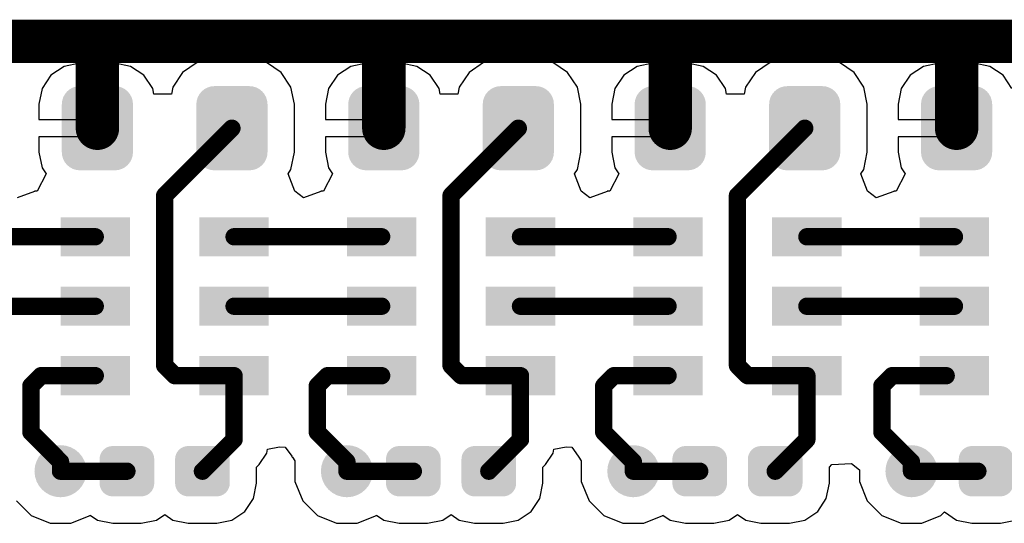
# Model space of a CAD drawing. Header units: inches. Extents: x 0.3 to 40.7, y 0.3 to 25.1.
# Tile 4 of 7: x 17.2 to 28.5, y 10.2 to 16. Entities that reach past the tile are written whole.
import ezdxf

# ---------------------------------------------------------------- set-up
doc = ezdxf.new("R2010")
doc.units = ezdxf.units.IN
doc.layers.add('TOP', color=1, linetype='Continuous')
doc.layers.add('Via Holes', color=16, linetype='Continuous')

# ---------------------------------------------------------------- blocks, each defined once
blk = doc.blocks.new('RES_0603_2997')
at = {"layer": 'TOP'}
h = blk.add_hatch(color=1, dxfattribs=at)
edge = h.paths.add_edge_path()
edge.add_arc((-0.5740996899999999, -0.2758998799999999), 0.20910042, 270, 360)
edge.add_line((-0.36499927, -0.2758998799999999), (-0.36499927, 0.27589988))
edge.add_arc((-0.5740996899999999, 0.27589988), 0.20910042, 0, 90)
edge.add_line((-0.5740996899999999, 0.4850002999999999), (-0.9758997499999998, 0.4850002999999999))
edge.add_arc((-0.9758997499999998, 0.2758998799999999), 0.20910042, 90, 180)
edge.add_line((-1.18500017, 0.2758998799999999), (-1.18500017, -0.27589988))
edge.add_arc((-0.9758997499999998, -0.27589988), 0.20910042, 180, 270)
edge.add_line((-0.9758997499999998, -0.4850002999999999), (-0.5740996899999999, -0.4850002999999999))
h = blk.add_hatch(color=1, dxfattribs=at)
edge = h.paths.add_edge_path()
edge.add_arc((0.5740996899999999, 0.27589988), 0.20910042, 90, 180)
edge.add_line((0.36499927, 0.27589988), (0.36499927, -0.27589988))
edge.add_arc((0.5740996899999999, -0.27589988), 0.20910042, 180, 270)
edge.add_line((0.5740996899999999, -0.4850002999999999), (0.9758997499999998, -0.4850002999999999))
edge.add_arc((0.9758997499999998, -0.27589988), 0.20910042, 270, 360)
edge.add_line((1.18500017, -0.27589988), (1.18500017, 0.27589988))
edge.add_arc((0.9758997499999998, 0.27589988), 0.20910042, 0, 90)
edge.add_line((0.9758997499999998, 0.4850002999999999), (0.5740996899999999, 0.4850002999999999))
blk = doc.blocks.new('RES_0603_2998')
at = {"layer": 'TOP'}
h = blk.add_hatch(color=1, dxfattribs=at)
edge = h.paths.add_edge_path()
edge.add_arc((-0.5740996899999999, -0.2758998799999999), 0.20910042, 270, 360)
edge.add_line((-0.36499927, -0.2758998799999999), (-0.36499927, 0.27589988))
edge.add_arc((-0.5740996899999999, 0.27589988), 0.20910042, 0, 90)
edge.add_line((-0.5740996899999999, 0.4850002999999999), (-0.9758997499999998, 0.4850002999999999))
edge.add_arc((-0.9758997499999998, 0.2758998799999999), 0.20910042, 90, 180)
edge.add_line((-1.18500017, 0.2758998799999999), (-1.18500017, -0.27589988))
edge.add_arc((-0.9758997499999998, -0.27589988), 0.20910042, 180, 270)
edge.add_line((-0.9758997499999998, -0.4850002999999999), (-0.5740996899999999, -0.4850002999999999))
h = blk.add_hatch(color=1, dxfattribs=at)
edge = h.paths.add_edge_path()
edge.add_arc((0.5740996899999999, 0.27589988), 0.20910042, 90, 180)
edge.add_line((0.36499927, 0.27589988), (0.36499927, -0.27589988))
edge.add_arc((0.5740996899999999, -0.27589988), 0.20910042, 180, 270)
edge.add_line((0.5740996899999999, -0.4850002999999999), (0.9758997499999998, -0.4850002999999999))
edge.add_arc((0.9758997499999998, -0.27589988), 0.20910042, 270, 360)
edge.add_line((1.18500017, -0.27589988), (1.18500017, 0.27589988))
edge.add_arc((0.9758997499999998, 0.27589988), 0.20910042, 0, 90)
edge.add_line((0.9758997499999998, 0.4850002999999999), (0.5740996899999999, 0.4850002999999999))
blk = doc.blocks.new('RES_0603_2999')
at = {"layer": 'TOP'}
h = blk.add_hatch(color=1, dxfattribs=at)
edge = h.paths.add_edge_path()
edge.add_arc((-0.5740996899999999, -0.2758998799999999), 0.20910042, 270, 360)
edge.add_line((-0.36499927, -0.2758998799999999), (-0.36499927, 0.27589988))
edge.add_arc((-0.5740996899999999, 0.27589988), 0.20910042, 0, 90)
edge.add_line((-0.5740996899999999, 0.4850002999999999), (-0.9758997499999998, 0.4850002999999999))
edge.add_arc((-0.9758997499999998, 0.2758998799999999), 0.20910042, 90, 180)
edge.add_line((-1.18500017, 0.2758998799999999), (-1.18500017, -0.27589988))
edge.add_arc((-0.9758997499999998, -0.27589988), 0.20910042, 180, 270)
edge.add_line((-0.9758997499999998, -0.4850002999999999), (-0.5740996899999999, -0.4850002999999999))
h = blk.add_hatch(color=1, dxfattribs=at)
edge = h.paths.add_edge_path()
edge.add_arc((0.5740996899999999, 0.27589988), 0.20910042, 90, 180)
edge.add_line((0.36499927, 0.27589988), (0.36499927, -0.27589988))
edge.add_arc((0.5740996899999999, -0.27589988), 0.20910042, 180, 270)
edge.add_line((0.5740996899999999, -0.4850002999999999), (0.9758997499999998, -0.4850002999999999))
edge.add_arc((0.9758997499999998, -0.27589988), 0.20910042, 270, 360)
edge.add_line((1.18500017, -0.27589988), (1.18500017, 0.27589988))
edge.add_arc((0.9758997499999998, 0.27589988), 0.20910042, 0, 90)
edge.add_line((0.9758997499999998, 0.4850002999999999), (0.5740996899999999, 0.4850002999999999))
blk = doc.blocks.new('RES_0603_3000')
at = {"layer": 'TOP'}
h = blk.add_hatch(color=1, dxfattribs=at)
edge = h.paths.add_edge_path()
edge.add_arc((-0.5740996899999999, -0.2758998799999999), 0.20910042, 270, 360)
edge.add_line((-0.36499927, -0.2758998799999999), (-0.36499927, 0.27589988))
edge.add_arc((-0.5740996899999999, 0.27589988), 0.20910042, 0, 90)
edge.add_line((-0.5740996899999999, 0.4850002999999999), (-0.9758997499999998, 0.4850002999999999))
edge.add_arc((-0.9758997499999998, 0.2758998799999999), 0.20910042, 90, 180)
edge.add_line((-1.18500017, 0.2758998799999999), (-1.18500017, -0.27589988))
edge.add_arc((-0.9758997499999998, -0.27589988), 0.20910042, 180, 270)
edge.add_line((-0.9758997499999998, -0.4850002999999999), (-0.5740996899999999, -0.4850002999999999))
h = blk.add_hatch(color=1, dxfattribs=at)
edge = h.paths.add_edge_path()
edge.add_arc((0.5740996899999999, 0.27589988), 0.20910042, 90, 180)
edge.add_line((0.36499927, 0.27589988), (0.36499927, -0.27589988))
edge.add_arc((0.5740996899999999, -0.27589988), 0.20910042, 180, 270)
edge.add_line((0.5740996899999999, -0.4850002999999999), (0.9758997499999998, -0.4850002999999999))
edge.add_arc((0.9758997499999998, -0.27589988), 0.20910042, 270, 360)
edge.add_line((1.18500017, -0.27589988), (1.18500017, 0.27589988))
edge.add_arc((0.9758997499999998, 0.27589988), 0.20910042, 0, 90)
edge.add_line((0.9758997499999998, 0.4850002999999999), (0.5740996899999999, 0.4850002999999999))
blk = doc.blocks.new('APA102_2020_3005')
at = {"layer": 'TOP'}
for points in [[(-1.1999341, 1.02500303), (-0.3998340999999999, 1.02500303), (-0.3998340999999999, 0.5750039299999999), (-1.1999341, 0.5750039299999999)], [(0.3998340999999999, 1.02500303), (1.1999341, 1.02500303), (1.1999341, 0.5750039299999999), (0.3998340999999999, 0.5750039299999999)], [(-1.19993664, 0.22499955), (-0.39983664, 0.22499955), (-0.39983664, -0.22499955), (-1.19993664, -0.22499955)], [(0.39983664, 0.22499955), (1.19993664, 0.22499955), (1.19993664, -0.22499955), (0.39983664, -0.22499955)], [(-1.1999341, -0.5750039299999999), (-0.3998340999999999, -0.5750039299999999), (-0.3998340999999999, -1.02500303), (-1.1999341, -1.02500303)], [(0.3998340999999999, -0.5750039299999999), (1.1999341, -0.5750039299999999), (1.1999341, -1.02500303), (0.3998340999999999, -1.02500303)]]:
    blk.add_hatch(color=1, dxfattribs=at).paths.add_polyline_path(points)
blk = doc.blocks.new('APA102_2020_3006')
at = {"layer": 'TOP'}
for points in [[(-1.1999341, 1.02500303), (-0.3998340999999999, 1.02500303), (-0.3998340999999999, 0.5750039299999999), (-1.1999341, 0.5750039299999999)], [(0.3998340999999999, 1.02500303), (1.1999341, 1.02500303), (1.1999341, 0.5750039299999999), (0.3998340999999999, 0.5750039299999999)], [(-1.19993664, 0.22499955), (-0.39983664, 0.22499955), (-0.39983664, -0.22499955), (-1.19993664, -0.22499955)], [(0.39983664, 0.22499955), (1.19993664, 0.22499955), (1.19993664, -0.22499955), (0.39983664, -0.22499955)], [(-1.1999341, -0.5750039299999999), (-0.3998340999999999, -0.5750039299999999), (-0.3998340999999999, -1.02500303), (-1.1999341, -1.02500303)], [(0.3998340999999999, -0.5750039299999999), (1.1999341, -0.5750039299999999), (1.1999341, -1.02500303), (0.3998340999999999, -1.02500303)]]:
    blk.add_hatch(color=1, dxfattribs=at).paths.add_polyline_path(points)
blk = doc.blocks.new('APA102_2020_3007')
at = {"layer": 'TOP'}
for points in [[(-1.1999341, 1.02500303), (-0.3998340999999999, 1.02500303), (-0.3998340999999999, 0.5750039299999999), (-1.1999341, 0.5750039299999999)], [(0.3998340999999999, 1.02500303), (1.1999341, 1.02500303), (1.1999341, 0.5750039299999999), (0.3998340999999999, 0.5750039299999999)], [(-1.19993664, 0.22499955), (-0.39983664, 0.22499955), (-0.39983664, -0.22499955), (-1.19993664, -0.22499955)], [(0.39983664, 0.22499955), (1.19993664, 0.22499955), (1.19993664, -0.22499955), (0.39983664, -0.22499955)], [(-1.1999341, -0.5750039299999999), (-0.3998340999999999, -0.5750039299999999), (-0.3998340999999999, -1.02500303), (-1.1999341, -1.02500303)], [(0.3998340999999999, -0.5750039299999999), (1.1999341, -0.5750039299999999), (1.1999341, -1.02500303), (0.3998340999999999, -1.02500303)]]:
    blk.add_hatch(color=1, dxfattribs=at).paths.add_polyline_path(points)
blk = doc.blocks.new('APA102_2020_3008')
at = {"layer": 'TOP'}
for points in [[(-1.1999341, 1.02499795), (-0.3998340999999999, 1.02499795), (-0.3998340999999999, 0.5749988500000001), (-1.1999341, 0.5749988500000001)], [(0.3998340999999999, 1.02499795), (1.1999341, 1.02499795), (1.1999341, 0.5749988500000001), (0.3998340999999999, 0.5749988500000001)], [(-1.1999341, 0.22499701), (-0.3998340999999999, 0.22499701), (-0.3998340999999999, -0.22500209), (-1.1999341, -0.22500209)], [(0.3998340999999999, 0.22499701), (1.1999341, 0.22499701), (1.1999341, -0.22500209), (0.3998340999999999, -0.22500209)], [(-1.1999341, -0.5750039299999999), (-0.3998340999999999, -0.5750039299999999), (-0.3998340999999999, -1.02500303), (-1.1999341, -1.02500303)], [(0.3998340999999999, -0.5750039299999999), (1.1999341, -0.5750039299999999), (1.1999341, -1.02500303), (0.3998340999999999, -1.02500303)]]:
    blk.add_hatch(color=1, dxfattribs=at).paths.add_polyline_path(points)
blk = doc.blocks.new('CAP_0402_3013')
at = {"layer": 'TOP'}
h = blk.add_hatch(color=1, dxfattribs=at)
edge = h.paths.add_edge_path()
edge.add_arc((-0.27080337, -0.13919454), 0.1507998, 270, 360)
edge.add_line((-0.12000357, -0.13919454), (-0.12000357, 0.1392047))
edge.add_arc((-0.27080337, 0.1392047), 0.1507998, 0, 90)
edge.add_line((-0.27080337, 0.2900045), (-0.59920251, 0.2900045))
edge.add_arc((-0.59920251, 0.1392047), 0.1507998, 90, 180)
edge.add_line((-0.75000231, 0.1392047), (-0.75000231, -0.13919454))
edge.add_arc((-0.59920251, -0.13919454), 0.1507998, 180, 270)
edge.add_line((-0.59920251, -0.28999434), (-0.27080337, -0.28999434))
h = blk.add_hatch(color=1, dxfattribs=at)
edge = h.paths.add_edge_path()
edge.add_arc((0.27080337, 0.1392047), 0.1507998, 90, 180)
edge.add_line((0.12000357, 0.1392047), (0.12000357, -0.1391945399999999))
edge.add_arc((0.27080337, -0.13919454), 0.1507998, 180, 270)
edge.add_line((0.27080337, -0.28999434), (0.59920251, -0.28999434))
edge.add_arc((0.59920251, -0.13919454), 0.1507998, 270, 360)
edge.add_line((0.75000231, -0.13919454), (0.75000231, 0.1392047))
edge.add_arc((0.59920251, 0.1392047), 0.1507998, 0, 90)
edge.add_line((0.59920251, 0.2900045), (0.27080337, 0.2900045))
blk = doc.blocks.new('CAP_0402_3014')
at = {"layer": 'TOP'}
h = blk.add_hatch(color=1, dxfattribs=at)
edge = h.paths.add_edge_path()
edge.add_arc((-0.27080337, -0.13919454), 0.1507998, 270, 360)
edge.add_line((-0.12000357, -0.13919454), (-0.12000357, 0.1392047))
edge.add_arc((-0.27080337, 0.1392047), 0.1507998, 0, 90)
edge.add_line((-0.27080337, 0.2900045), (-0.59920251, 0.2900045))
edge.add_arc((-0.59920251, 0.1392047), 0.1507998, 90, 180)
edge.add_line((-0.75000231, 0.1392047), (-0.75000231, -0.13919454))
edge.add_arc((-0.59920251, -0.13919454), 0.1507998, 180, 270)
edge.add_line((-0.59920251, -0.28999434), (-0.27080337, -0.28999434))
h = blk.add_hatch(color=1, dxfattribs=at)
edge = h.paths.add_edge_path()
edge.add_arc((0.27080337, 0.1392047), 0.1507998, 90, 180)
edge.add_line((0.12000357, 0.1392047), (0.12000357, -0.1391945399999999))
edge.add_arc((0.27080337, -0.13919454), 0.1507998, 180, 270)
edge.add_line((0.27080337, -0.28999434), (0.59920251, -0.28999434))
edge.add_arc((0.59920251, -0.13919454), 0.1507998, 270, 360)
edge.add_line((0.75000231, -0.13919454), (0.75000231, 0.1392047))
edge.add_arc((0.59920251, 0.1392047), 0.1507998, 0, 90)
edge.add_line((0.59920251, 0.2900045), (0.27080337, 0.2900045))
blk = doc.blocks.new('CAP_0402_3015')
at = {"layer": 'TOP'}
h = blk.add_hatch(color=1, dxfattribs=at)
edge = h.paths.add_edge_path()
edge.add_arc((-0.27080337, -0.13919454), 0.1507998, 270, 360)
edge.add_line((-0.12000357, -0.13919454), (-0.12000357, 0.1392047))
edge.add_arc((-0.27080337, 0.1392047), 0.1507998, 0, 90)
edge.add_line((-0.27080337, 0.2900045), (-0.59920251, 0.2900045))
edge.add_arc((-0.59920251, 0.1392047), 0.1507998, 90, 180)
edge.add_line((-0.75000231, 0.1392047), (-0.75000231, -0.13919454))
edge.add_arc((-0.59920251, -0.13919454), 0.1507998, 180, 270)
edge.add_line((-0.59920251, -0.28999434), (-0.27080337, -0.28999434))
h = blk.add_hatch(color=1, dxfattribs=at)
edge = h.paths.add_edge_path()
edge.add_arc((0.27080337, 0.1392047), 0.1507998, 90, 180)
edge.add_line((0.12000357, 0.1392047), (0.12000357, -0.1391945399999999))
edge.add_arc((0.27080337, -0.13919454), 0.1507998, 180, 270)
edge.add_line((0.27080337, -0.28999434), (0.59920251, -0.28999434))
edge.add_arc((0.59920251, -0.13919454), 0.1507998, 270, 360)
edge.add_line((0.75000231, -0.13919454), (0.75000231, 0.1392047))
edge.add_arc((0.59920251, 0.1392047), 0.1507998, 0, 90)
edge.add_line((0.59920251, 0.2900045), (0.27080337, 0.2900045))
blk = doc.blocks.new('CAP_0402_3016')
at = {"layer": 'TOP'}
h = blk.add_hatch(color=1, dxfattribs=at)
edge = h.paths.add_edge_path()
edge.add_arc((-0.27080083, -0.13919962), 0.1507998, 270, 360)
edge.add_line((-0.12000103, -0.13919962), (-0.12000103, 0.13919962))
edge.add_arc((-0.27080083, 0.13919962), 0.1507998, 0, 90)
edge.add_line((-0.27080083, 0.28999942), (-0.5991999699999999, 0.28999942))
edge.add_arc((-0.5991999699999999, 0.13919962), 0.1507998, 90, 180)
edge.add_line((-0.7499997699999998, 0.13919962), (-0.7499997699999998, -0.1391996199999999))
edge.add_arc((-0.5991999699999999, -0.13919962), 0.1507998, 180, 270)
edge.add_line((-0.5991999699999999, -0.28999942), (-0.27080083, -0.28999942))
h = blk.add_hatch(color=1, dxfattribs=at)
edge = h.paths.add_edge_path()
edge.add_arc((0.27080083, 0.13919962), 0.1507998, 90, 180)
edge.add_line((0.12000103, 0.13919962), (0.12000103, -0.1391996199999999))
edge.add_arc((0.27080083, -0.13919962), 0.1507998, 180, 270)
edge.add_line((0.27080083, -0.28999942), (0.5991999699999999, -0.28999942))
edge.add_arc((0.5991999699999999, -0.13919962), 0.1507998, 270, 360)
edge.add_line((0.7499997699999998, -0.13919962), (0.7499997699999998, 0.13919962))
edge.add_arc((0.5991999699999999, 0.13919962), 0.1507998, 0, 90)
edge.add_line((0.5991999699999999, 0.28999942), (0.27080083, 0.28999942))

msp = doc.modelspace()

# ---------------------------------------------------------------- hatches: boundary and pattern name
at = {"layer": 'TOP'}
h = msp.add_hatch(color=1, dxfattribs=at)
edge = h.paths.add_edge_path()
edge.add_arc((17.65002566, 10.78000892), 0.2999994, 0, 360)
h = msp.add_hatch(color=1, dxfattribs=at)
edge = h.paths.add_edge_path()
edge.add_arc((20.95002668, 10.78000892), 0.2999994, 0, 360)
h = msp.add_hatch(color=1, dxfattribs=at)
edge = h.paths.add_edge_path()
edge.add_arc((24.2500277, 10.78000892), 0.2999994, 0, 360)
h = msp.add_hatch(color=1, dxfattribs=at)
edge = h.paths.add_edge_path()
edge.add_arc((27.45503018, 10.78003686), 0.2999994, 0, 360)
at = {"layer": 'Via Holes'}
h = msp.add_hatch(color=7, dxfattribs=at)
edge = h.paths.add_edge_path()
edge.add_arc((17.65002566, 10.78000892), 0.1499997, 0, 360)
h = msp.add_hatch(color=7, dxfattribs=at)
edge = h.paths.add_edge_path()
edge.add_arc((20.95002668, 10.78000892), 0.1499997, 0, 360)
h = msp.add_hatch(color=7, dxfattribs=at)
edge = h.paths.add_edge_path()
edge.add_arc((24.2500277, 10.78000892), 0.1499997, 0, 360)
h = msp.add_hatch(color=7, dxfattribs=at)
edge = h.paths.add_edge_path()
edge.add_arc((27.45503018, 10.78003686), 0.1499997, 0, 360)

# ---------------------------------------------------------------- linework, layer by layer
at = {"layer": 'TOP'}
for p, q in [((17.69343426, 15.44214082), (17.5402494, 15.33978644)), ((17.87412732, 15.47808182), (17.69343426, 15.44214082)), ((17.97502628, 15.47808182), (17.87412732, 15.47808182)), ((17.97502628, 14.83000844), (17.97502628, 15.47808182)), ((18.27592484, 15.47808182), (18.17502588, 15.47808182)), ((18.17502588, 15.47808182), (18.17502588, 14.73000864)), ((18.4566179, 15.44214082), (18.27592484, 15.47808182)), ((18.60980276, 15.33978644), (18.4566179, 15.44214082)), ((19.22548606, 15.48547068), (19.0570866, 15.37294868)), ((19.42412676, 15.52498292), (19.22548606, 15.48547068)), ((19.82592428, 15.52498292), (19.42412676, 15.52498292)), ((20.02456498, 15.48547068), (19.82592428, 15.52498292)), ((20.19296444, 15.37294868), (20.02456498, 15.48547068)), ((20.99343528, 15.44214082), (20.84025042, 15.33978644)), ((21.17412834, 15.47808182), (20.99343528, 15.44214082)), ((21.27503238, 15.47808182), (21.17412834, 15.47808182)), ((21.27503238, 14.83000844), (21.27503238, 15.47808182)), ((21.57592586, 15.47808182), (21.47503198, 15.47808182)), ((21.47503198, 15.47808182), (21.47503198, 14.73000864)), ((21.75661892, 15.44214082), (21.57592586, 15.47808182)), ((21.90980378, 15.33978644), (21.75661892, 15.44214082)), ((22.52548708, 15.48547068), (22.35708762, 15.37294868)), ((22.72412778, 15.52498292), (22.52548708, 15.48547068)), ((23.1259253, 15.52498292), (22.72412778, 15.52498292)), ((23.324566, 15.48547068), (23.1259253, 15.52498292)), ((23.49296546, 15.37294868), (23.324566, 15.48547068)), ((24.2934363, 15.44214082), (24.14025144, 15.33978644)), ((24.47412936, 15.47808182), (24.2934363, 15.44214082)), ((24.57502832, 15.47808182), (24.47412936, 15.47808182)), ((24.57502832, 14.83000844), (24.57502832, 15.47808182)), ((24.87592688, 15.47808182), (24.77502792, 15.47808182)), ((24.77502792, 15.47808182), (24.77502792, 14.73000864)), ((25.05661994, 15.44214082), (24.87592688, 15.47808182)), ((25.2098048, 15.33978644), (25.05661994, 15.44214082)), ((25.8254881, 15.48547068), (25.65708864, 15.37294868)), ((26.0241288, 15.52498292), (25.8254881, 15.48547068)), ((26.42592632, 15.52498292), (26.0241288, 15.52498292)), ((26.62456702, 15.48547068), (26.42592632, 15.52498292)), ((26.79296648, 15.37294868), (26.62456702, 15.48547068)), ((27.59343478, 15.44216368), (27.44024992, 15.3398093)), ((27.77412784, 15.47810468), (27.59343478, 15.44216368)), ((27.8750268, 15.47810468), (27.77412784, 15.47810468)), ((27.8750268, 14.8300313), (27.8750268, 15.47810468)), ((28.17592536, 15.47810468), (28.0750264, 15.47810468)), ((28.0750264, 15.47810468), (28.0750264, 14.7300315)), ((28.35661842, 15.44216368), (28.17592536, 15.47810468)), ((28.50980328, 15.3398093), (28.35661842, 15.44216368)), ((17.5402494, 15.33978644), (17.43789502, 15.18660158)), ((18.71215714, 15.18660158), (18.60980276, 15.33978644)), ((19.0570866, 15.37294868), (18.9445646, 15.20454922)), ((20.30548644, 15.20454922), (20.19296444, 15.37294868)), ((20.84025042, 15.33978644), (20.73789604, 15.18660158)), ((22.01215816, 15.18660158), (21.90980378, 15.33978644)), ((22.35708762, 15.37294868), (22.24456562, 15.20454922)), ((23.60548746, 15.20454922), (23.49296546, 15.37294868)), ((24.14025144, 15.33978644), (24.03789706, 15.18660158)), ((25.31215918, 15.18660158), (25.2098048, 15.33978644)), ((25.65708864, 15.37294868), (25.54456664, 15.20454922)), ((26.90548848, 15.20454922), (26.79296648, 15.37294868)), ((27.44024992, 15.3398093), (27.33789554, 15.18662444)), ((28.61215766, 15.18662444), (28.50980328, 15.3398093)), ((18.9445646, 15.20454922), (18.92853466, 15.12396264)), ((20.34499868, 15.00590852), (20.30548644, 15.20454922)), ((22.24456562, 15.20454922), (22.22853568, 15.12396264)), ((23.6449997, 15.00590852), (23.60548746, 15.20454922)), ((25.54456664, 15.20454922), (25.5285367, 15.12396264)), ((26.94500072, 15.00590852), (26.90548848, 15.20454922)), ((17.43789502, 15.18660158), (17.40195402, 15.00590852)), ((18.72461584, 15.12396264), (18.71215714, 15.18660158)), ((18.92853466, 15.12396264), (18.72461584, 15.12396264)), ((20.73789604, 15.18660158), (20.70195504, 15.00590852)), ((22.02461686, 15.12396264), (22.01215816, 15.18660158)), ((22.22853568, 15.12396264), (22.02461686, 15.12396264)), ((24.03789706, 15.18660158), (24.00195606, 15.00590852)), ((25.32461788, 15.12396264), (25.31215918, 15.18660158)), ((25.5285367, 15.12396264), (25.32461788, 15.12396264)), ((27.33789554, 15.18662444), (27.30195454, 15.00593138)), ((17.40195402, 15.00590852), (17.40195402, 14.83000844)), ((20.34499868, 14.45410876), (20.34499868, 15.00590852)), ((20.70195504, 15.00590852), (20.70195504, 14.83000844)), ((23.6449997, 14.45410876), (23.6449997, 15.00590852)), ((24.00195606, 15.00590852), (24.00195606, 14.83000844)), ((26.94500072, 14.45410876), (26.94500072, 15.00590852)), ((27.30195454, 15.00593138), (27.30195454, 14.8300313)), ((17.40195402, 14.83000844), (17.97502628, 14.83000844)), ((20.70195504, 14.83000844), (21.27503238, 14.83000844)), ((24.00195606, 14.83000844), (24.57502832, 14.83000844)), ((27.30195454, 14.8300313), (27.8750268, 14.8300313)), ((18.17502588, 14.73000864), (18.07502608, 14.73000864)), ((18.07502608, 14.73000864), (18.07502608, 14.63000884)), ((21.47503198, 14.73000864), (21.37503218, 14.73000864)), ((21.37503218, 14.73000864), (21.37503218, 14.63000884)), ((24.77502792, 14.73000864), (24.67502812, 14.73000864)), ((24.67502812, 14.73000864), (24.67502812, 14.63000884)), ((28.0750264, 14.7300315), (27.9750266, 14.7300315)), ((27.9750266, 14.7300315), (27.9750266, 14.6300317)), ((18.07502608, 14.63000884), (17.40195402, 14.63000884)), ((17.40195402, 14.63000884), (17.40195402, 14.45410876)), ((21.37503218, 14.63000884), (20.70195504, 14.63000884)), ((20.70195504, 14.63000884), (20.70195504, 14.45410876)), ((24.67502812, 14.63000884), (24.00195606, 14.63000884)), ((24.00195606, 14.63000884), (24.00195606, 14.45410876)), ((27.9750266, 14.6300317), (27.30195454, 14.6300317)), ((27.30195454, 14.6300317), (27.30195454, 14.45413162)), ((17.40195402, 14.45410876), (17.43789502, 14.2734157)), ((20.30548644, 14.25546806), (20.34499868, 14.45410876)), ((20.70195504, 14.45410876), (20.73789604, 14.2734157)), ((23.60548746, 14.25546806), (23.6449997, 14.45410876)), ((24.00195606, 14.45410876), (24.03789706, 14.2734157)), ((26.90548848, 14.25546806), (26.94500072, 14.45410876)), ((27.30195454, 14.45413162), (27.33789554, 14.27343856)), ((17.48359978, 14.20501096), (17.38009986, 14.00501136)), ((17.43789502, 14.2734157), (17.48359978, 14.20501096)), ((20.27177302, 14.20501096), (20.30548644, 14.25546806)), ((20.34996184, 14.00501136), (20.27177302, 14.20501096)), ((20.7836008, 14.20501096), (20.68010088, 14.00501136)), ((20.73789604, 14.2734157), (20.7836008, 14.20501096)), ((23.57177404, 14.20501096), (23.60548746, 14.25546806)), ((23.64996286, 14.00501136), (23.57177404, 14.20501096)), ((24.08360182, 14.20501096), (23.9801019, 14.00501136)), ((24.03789706, 14.2734157), (24.08360182, 14.20501096)), ((26.87177506, 14.20501096), (26.90548848, 14.25546806)), ((26.94996388, 14.00501136), (26.87177506, 14.20501096)), ((27.3836003, 14.20503382), (27.28010038, 14.00503422)), ((27.33789554, 14.27343856), (27.3836003, 14.20503382)), ((17.3500923, 14.00009392), (17.1500927, 13.92756168)), ((17.38009986, 14.00501136), (17.3500923, 14.00501136)), ((17.3500923, 14.00501136), (17.3500923, 14.00009392)), ((20.45009372, 13.92756168), (20.34996184, 14.00501136)), ((20.34996184, 14.00501136), (20.34996184, 14.00501136)), ((20.65009332, 14.00009392), (20.45009372, 13.92756168)), ((20.68010088, 14.00501136), (20.65009332, 14.00501136)), ((20.65009332, 14.00501136), (20.65009332, 14.00009392)), ((23.75009474, 13.92756168), (23.64996286, 14.00501136)), ((23.64996286, 14.00501136), (23.64996286, 14.00501136)), ((23.95009434, 14.00009392), (23.75009474, 13.92756168)), ((23.9801019, 14.00501136), (23.95009434, 14.00501136)), ((23.95009434, 14.00501136), (23.95009434, 14.00009392)), ((27.05009322, 13.92758454), (26.94996388, 14.00501136)), ((26.94996388, 14.00501136), (26.94996388, 14.00501136)), ((27.25009282, 14.00013456), (27.05009322, 13.92758454)), ((27.28010038, 14.00503422), (27.25009282, 14.00503422)), ((27.25009282, 14.00503422), (27.25009282, 14.00013456)), ((20.02670112, 10.98882232), (20.0358629, 11.03488776)), ((20.0358629, 11.03488776), (20.17446562, 11.06198448)), ((20.17446562, 11.06198448), (20.2403202, 11.05598246)), ((20.2403202, 11.05598246), (20.31360428, 10.95135478)), ((23.32670214, 10.98882232), (23.33586392, 11.03488776)), ((23.33586392, 11.03488776), (23.47446664, 11.06198448)), ((23.47446664, 11.06198448), (23.54032122, 11.05598246)), ((23.54032122, 11.05598246), (23.6136053, 10.95135478)), ((19.93829388, 10.85651118), (20.02670112, 10.98882232)), ((20.31360428, 10.95135478), (20.32055626, 10.94095094)), ((20.32055626, 10.94095094), (20.3216764, 10.9398308)), ((20.3216764, 10.9398308), (20.35002788, 10.89935336)), ((20.35002788, 10.89935336), (20.35002788, 10.66066194)), ((23.2382949, 10.85651118), (23.32670214, 10.98882232)), ((23.6136053, 10.95135478), (23.62055728, 10.94095094)), ((23.62055728, 10.94095094), (23.62167742, 10.9398308)), ((23.62167742, 10.9398308), (23.6500289, 10.89935336)), ((23.6500289, 10.89935336), (23.6500289, 10.66066194)), ((19.90885782, 10.82707766), (19.93828626, 10.8565061)), ((19.90885782, 10.64080676), (19.90885782, 10.82707766)), ((19.93828626, 10.8565061), (19.93829388, 10.85651118)), ((23.20885884, 10.82707766), (23.23828728, 10.8565061)), ((23.20885884, 10.64080676), (23.20885884, 10.82707766)), ((23.23828728, 10.8565061), (23.2382949, 10.85651118)), ((26.50885986, 10.82707766), (26.5382883, 10.8565061)), ((26.50885986, 10.64080676), (26.50885986, 10.82707766)), ((26.5382883, 10.8565061), (26.53829338, 10.85651118)), ((26.53829338, 10.85651118), (26.76542272, 10.86909688)), ((26.76542272, 10.86909688), (26.85503138, 10.7943777)), ((26.85503138, 10.7943777), (26.85503138, 10.66068988)), ((19.87386932, 10.4649143), (19.90885782, 10.64080676)), ((20.35002788, 10.66066194), (20.44137136, 10.4401366)), ((23.17387034, 10.4649143), (23.20885884, 10.64080676)), ((23.6500289, 10.66066194), (23.74137238, 10.4401366)), ((26.47387136, 10.4649143), (26.50885986, 10.64080676)), ((26.85503138, 10.66068988), (26.94637486, 10.44016454)), ((17.14137034, 10.4401366), (17.31015334, 10.2713536)), ((19.77423528, 10.31579852), (19.87386932, 10.4649143)), ((20.44137136, 10.4401366), (20.61015436, 10.2713536)), ((23.0742363, 10.31579852), (23.17387034, 10.4649143)), ((23.74137238, 10.4401366), (23.91015538, 10.2713536)), ((26.37423732, 10.31579852), (26.47387136, 10.4649143)), ((26.94637486, 10.44016454), (27.11515786, 10.27138154)), ((17.31015334, 10.2713536), (17.53067868, 10.18001012)), ((17.76937264, 10.18001012), (17.98989798, 10.2713536)), ((17.98989798, 10.2713536), (17.99087334, 10.27232896)), ((17.99087334, 10.27232896), (18.0749321, 10.21616448)), ((18.0749321, 10.21616448), (18.25082456, 10.18117598)), ((18.57922116, 10.18117598), (18.75511362, 10.21616448)), ((18.75511362, 10.21616448), (18.8500258, 10.27958066)), ((18.8500258, 10.27958066), (18.94493798, 10.21616448)), ((18.94493798, 10.21616448), (19.12083044, 10.18117598)), ((19.44922704, 10.18117598), (19.6251195, 10.21616448)), ((19.6251195, 10.21616448), (19.77423528, 10.31579852)), ((20.61015436, 10.2713536), (20.8306797, 10.18001012)), ((21.06937366, 10.18001012), (21.289899, 10.2713536)), ((21.289899, 10.2713536), (21.29087436, 10.27232896)), ((21.29087436, 10.27232896), (21.37493312, 10.21616448)), ((21.37493312, 10.21616448), (21.55082558, 10.18117598)), ((21.87922218, 10.18117598), (22.05511464, 10.21616448)), ((22.05511464, 10.21616448), (22.15002682, 10.27958066)), ((22.15002682, 10.27958066), (22.244939, 10.21616448)), ((22.244939, 10.21616448), (22.42083146, 10.18117598)), ((22.74922806, 10.18117598), (22.92512052, 10.21616448)), ((22.92512052, 10.21616448), (23.0742363, 10.31579852)), ((23.91015538, 10.2713536), (24.13068072, 10.18001012)), ((24.36937468, 10.18001012), (24.58990002, 10.2713536)), ((24.58990002, 10.2713536), (24.59087538, 10.27232896)), ((24.59087538, 10.27232896), (24.67493414, 10.21616448)), ((24.67493414, 10.21616448), (24.8508266, 10.18117598)), ((25.1792232, 10.18117598), (25.35511566, 10.21616448)), ((25.35511566, 10.21616448), (25.45002784, 10.27958066)), ((25.45002784, 10.27958066), (25.54494002, 10.21616448)), ((25.54494002, 10.21616448), (25.72083248, 10.18117598)), ((26.04922908, 10.18117598), (26.22512154, 10.21616448)), ((26.22512154, 10.21616448), (26.37423732, 10.31579852)), ((27.11515786, 10.27138154), (27.3356832, 10.18003806)), ((27.57437716, 10.18003806), (27.7949025, 10.27138154)), ((27.7949025, 10.27138154), (27.8339296, 10.31040864)), ((27.8339296, 10.31040864), (27.97493516, 10.21619242)), ((27.97493516, 10.21619242), (28.15082762, 10.18120392)), ((28.47922422, 10.18120392), (28.65511668, 10.21619242)), ((17.53067868, 10.18001012), (17.76937264, 10.18001012)), ((18.25082456, 10.18117598), (18.57922116, 10.18117598)), ((19.12083044, 10.18117598), (19.44922704, 10.18117598)), ((20.8306797, 10.18001012), (21.06937366, 10.18001012)), ((21.55082558, 10.18117598), (21.87922218, 10.18117598)), ((22.42083146, 10.18117598), (22.74922806, 10.18117598)), ((24.13068072, 10.18001012), (24.36937468, 10.18001012)), ((24.8508266, 10.18117598), (25.1792232, 10.18117598)), ((25.72083248, 10.18117598), (26.04922908, 10.18117598)), ((27.3356832, 10.18003806), (27.57437716, 10.18003806)), ((28.15082762, 10.18120392), (28.47922422, 10.18120392))]:
    msp.add_line(p, q, dxfattribs=at)
for points, const_width in [([(8.59003108, 15.73001426), (30.27502454, 15.73001426)], 0.499999), ([(18.07502608, 14.73000864), (18.07502608, 15.72998378)], 0.499999), ([(21.3750271, 14.73000864), (21.3750271, 15.72998378)], 0.499999), ([(24.67502812, 14.73000864), (24.67502812, 15.72998378)], 0.499999), ([(27.9750266, 14.7300315), (27.9750266, 15.73000664)], 0.499999), ([(18.8500258, 13.95500892), (19.62502552, 14.73000864)], 0.1999996), ([(22.15002682, 13.95500892), (22.92502654, 14.73000864)], 0.1999996), ([(25.45002784, 13.95500892), (26.22502756, 14.73000864)], 0.1999996), ([(18.8500258, 11.99716422), (18.8500258, 13.95500892)], 0.1999996), ([(22.15002682, 11.99716422), (22.15002682, 13.95500892)], 0.1999996), ([(25.45002784, 11.99716422), (25.45002784, 13.95500892)], 0.1999996), ([(16.3499292, 13.48001368), (18.0501417, 13.48001368)], 0.1999996), ([(19.64993022, 13.48001368), (21.35014272, 13.48001368)], 0.1999996), ([(22.94993124, 13.48001368), (24.65014374, 13.48001368)], 0.1999996), ([(26.24993226, 13.48003908), (27.95014476, 13.48003908)], 0.1999996), ([(16.34993174, 12.6800102), (18.05013916, 12.6800102)], 0.1999996), ([(19.64993276, 12.6800102), (21.35014018, 12.6800102)], 0.1999996), ([(22.94993378, 12.6800102), (24.6501412, 12.6800102)], 0.1999996), ([(26.2499348, 12.6800356), (27.95014222, 12.6800356)], 0.1999996), ([(18.8500258, 11.99716422), (18.9671833, 11.88000672)], 0.1999996), ([(22.15002682, 11.99716422), (22.26718432, 11.88000672)], 0.1999996), ([(25.45002784, 11.99716422), (25.56718534, 11.88000672)], 0.1999996), ([(17.30893922, 11.76285176), (17.42609672, 11.88000672)], 0.1999996), ([(17.42609672, 11.88000672), (18.0501417, 11.88000672)], 0.1999996), ([(18.9671833, 11.88000672), (19.6499099, 11.88000672)], 0.1999996), ([(19.6499099, 11.14489516), (19.6499099, 11.88000672)], 0.1999996), ([(20.60894024, 11.76285176), (20.72609774, 11.88000672)], 0.1999996), ([(20.72609774, 11.88000672), (21.35014272, 11.88000672)], 0.1999996), ([(22.26718432, 11.88000672), (22.94991092, 11.88000672)], 0.1999996), ([(22.94991092, 11.14489516), (22.94991092, 11.88000672)], 0.1999996), ([(23.90894126, 11.76285176), (24.02609876, 11.88000672)], 0.1999996), ([(24.02609876, 11.88000672), (24.65014374, 11.88000672)], 0.1999996), ([(25.56718534, 11.88000672), (26.24991194, 11.88000672)], 0.1999996), ([(26.24991194, 11.14489516), (26.24991194, 11.88000672)], 0.1999996), ([(27.11394374, 11.7628797), (27.23110124, 11.88003466)], 0.1999996), ([(27.23110124, 11.88003466), (27.85514622, 11.88003466)], 0.1999996), ([(17.30893922, 11.22933492), (17.30893922, 11.76285176)], 0.1999996), ([(20.60894024, 11.22933492), (20.60894024, 11.76285176)], 0.1999996), ([(23.90894126, 11.22933492), (23.90894126, 11.76285176)], 0.1999996), ([(27.11394374, 11.22936286), (27.11394374, 11.7628797)], 0.1999996), ([(17.30893922, 11.22933492), (17.65002566, 10.88824848)], 0.1999996), ([(19.28502366, 10.78000892), (19.6499099, 11.14489516)], 0.1999996), ([(20.60894024, 11.22933492), (20.95002668, 10.88824848)], 0.1999996), ([(22.58502468, 10.78000892), (22.94991092, 11.14489516)], 0.1999996), ([(23.90894126, 11.22933492), (24.2500277, 10.88824848)], 0.1999996), ([(25.8850257, 10.78000892), (26.24991194, 11.14489516)], 0.1999996), ([(27.11394374, 11.22936286), (27.45503018, 10.88827642)], 0.1999996), ([(17.65002566, 10.78000892), (17.65002566, 10.88824848)], 0.1999996), ([(20.95002668, 10.78000892), (20.95002668, 10.88824848)], 0.1999996), ([(24.2500277, 10.78000892), (24.2500277, 10.88824848)], 0.1999996), ([(27.45503018, 10.78003686), (27.45503018, 10.88827642)], 0.1999996), ([(17.65002566, 10.78000892), (18.41502286, 10.78000892)], 0.1999996), ([(20.95002668, 10.78000892), (21.71502388, 10.78000892)], 0.1999996), ([(24.2500277, 10.78000892), (24.25003024, 10.78000638)], 0.1999996), ([(24.25003024, 10.78000638), (25.0150249, 10.78000638)], 0.1999996), ([(27.45503018, 10.78003686), (27.45503272, 10.78003432)], 0.1999996), ([(27.45503272, 10.78003432), (28.22002738, 10.78003432)], 0.1999996)]:
    msp.add_lwpolyline(points, dxfattribs=dict(at, const_width=const_width))
for points, const_width in [([(17.9500276, 15.72998378, 1), (18.20002456, 15.72998378, 1)], 0.2499995), ([(21.25002862, 15.72998378, 1), (21.50002558, 15.72998378, 1)], 0.2499995), ([(24.55002964, 15.72998378, 1), (24.8000266, 15.72998378, 1)], 0.2499995), ([(27.85002812, 15.73000664, 1), (28.10002508, 15.73000664, 1)], 0.2499995), ([(17.9500276, 14.73000864, 1), (18.20002456, 14.73000864, 1)], 0.2499995), ([(21.25002862, 14.73000864, 1), (21.50002558, 14.73000864, 1)], 0.2499995), ([(24.55002964, 14.73000864, 1), (24.8000266, 14.73000864, 1)], 0.2499995), ([(27.85002812, 14.7300315, 1), (28.10002508, 14.7300315, 1)], 0.2499995), ([(19.57502562, 14.73000864, 1), (19.67502542, 14.73000864, 1)], 0.0999998), ([(22.87502664, 14.73000864, 1), (22.97502644, 14.73000864, 1)], 0.0999998), ([(26.17502766, 14.73000864, 1), (26.27502746, 14.73000864, 1)], 0.0999998), ([(18.8000259, 13.95500892, 1), (18.9000257, 13.95500892, 1)], 0.0999998), ([(18.8000259, 13.95500892, 1), (18.9000257, 13.95500892, 1)], 0.0999998), ([(22.10002692, 13.95500892, 1), (22.20002672, 13.95500892, 1)], 0.0999998), ([(22.10002692, 13.95500892, 1), (22.20002672, 13.95500892, 1)], 0.0999998), ([(25.40002794, 13.95500892, 1), (25.50002774, 13.95500892, 1)], 0.0999998), ([(25.40002794, 13.95500892, 1), (25.50002774, 13.95500892, 1)], 0.0999998), ([(18.0001418, 13.48001368, 1), (18.1001416, 13.48001368, 1)], 0.0999998), ([(19.59993032, 13.48001368, 1), (19.69993012, 13.48001368, 1)], 0.0999998), ([(21.30014282, 13.48001368, 1), (21.40014262, 13.48001368, 1)], 0.0999998), ([(22.89993134, 13.48001368, 1), (22.99993114, 13.48001368, 1)], 0.0999998), ([(24.60014384, 13.48001368, 1), (24.70014364, 13.48001368, 1)], 0.0999998), ([(26.19993236, 13.48003908, 1), (26.29993216, 13.48003908, 1)], 0.0999998), ([(27.90014486, 13.48003908, 1), (28.00014466, 13.48003908, 1)], 0.0999998), ([(18.00013926, 12.6800102, 1), (18.10013906, 12.6800102, 1)], 0.0999998), ([(19.59993286, 12.6800102, 1), (19.69993266, 12.6800102, 1)], 0.0999998), ([(21.30014028, 12.6800102, 1), (21.40014008, 12.6800102, 1)], 0.0999998), ([(22.89993388, 12.6800102, 1), (22.99993368, 12.6800102, 1)], 0.0999998), ([(24.6001413, 12.6800102, 1), (24.7001411, 12.6800102, 1)], 0.0999998), ([(26.1999349, 12.6800356, 1), (26.2999347, 12.6800356, 1)], 0.0999998), ([(27.90014232, 12.6800356, 1), (28.00014212, 12.6800356, 1)], 0.0999998), ([(18.8000259, 11.99716422, 1), (18.9000257, 11.99716422, 1)], 0.0999998), ([(18.8000259, 11.99716422, 1), (18.9000257, 11.99716422, 1)], 0.0999998), ([(22.10002692, 11.99716422, 1), (22.20002672, 11.99716422, 1)], 0.0999998), ([(22.10002692, 11.99716422, 1), (22.20002672, 11.99716422, 1)], 0.0999998), ([(25.40002794, 11.99716422, 1), (25.50002774, 11.99716422, 1)], 0.0999998), ([(25.40002794, 11.99716422, 1), (25.50002774, 11.99716422, 1)], 0.0999998), ([(17.37609682, 11.88000672, 1), (17.47609662, 11.88000672, 1)], 0.0999998), ([(17.37609682, 11.88000672, 1), (17.47609662, 11.88000672, 1)], 0.0999998), ([(18.0001418, 11.88000672, 1), (18.1001416, 11.88000672, 1)], 0.0999998), ([(18.9171834, 11.88000672, 1), (19.0171832, 11.88000672, 1)], 0.0999998), ([(18.9171834, 11.88000672, 1), (19.0171832, 11.88000672, 1)], 0.0999998), ([(19.59991, 11.88000672, 1), (19.6999098, 11.88000672, 1)], 0.0999998), ([(19.59991, 11.88000672, 1), (19.6999098, 11.88000672, 1)], 0.0999998), ([(20.67609784, 11.88000672, 1), (20.77609764, 11.88000672, 1)], 0.0999998), ([(20.67609784, 11.88000672, 1), (20.77609764, 11.88000672, 1)], 0.0999998), ([(21.30014282, 11.88000672, 1), (21.40014262, 11.88000672, 1)], 0.0999998), ([(22.21718442, 11.88000672, 1), (22.31718422, 11.88000672, 1)], 0.0999998), ([(22.21718442, 11.88000672, 1), (22.31718422, 11.88000672, 1)], 0.0999998), ([(22.89991102, 11.88000672, 1), (22.99991082, 11.88000672, 1)], 0.0999998), ([(22.89991102, 11.88000672, 1), (22.99991082, 11.88000672, 1)], 0.0999998), ([(23.97609886, 11.88000672, 1), (24.07609866, 11.88000672, 1)], 0.0999998), ([(23.97609886, 11.88000672, 1), (24.07609866, 11.88000672, 1)], 0.0999998), ([(24.60014384, 11.88000672, 1), (24.70014364, 11.88000672, 1)], 0.0999998), ([(25.51718544, 11.88000672, 1), (25.61718524, 11.88000672, 1)], 0.0999998), ([(25.51718544, 11.88000672, 1), (25.61718524, 11.88000672, 1)], 0.0999998), ([(26.19991204, 11.88000672, 1), (26.29991184, 11.88000672, 1)], 0.0999998), ([(26.19991204, 11.88000672, 1), (26.29991184, 11.88000672, 1)], 0.0999998), ([(27.18110134, 11.88003466, 1), (27.28110114, 11.88003466, 1)], 0.0999998), ([(27.18110134, 11.88003466, 1), (27.28110114, 11.88003466, 1)], 0.0999998), ([(27.80514632, 11.88003466, 1), (27.90514612, 11.88003466, 1)], 0.0999998), ([(17.25893932, 11.76285176, 1), (17.35893912, 11.76285176, 1)], 0.0999998), ([(17.25893932, 11.76285176, 1), (17.35893912, 11.76285176, 1)], 0.0999998), ([(20.55894034, 11.76285176, 1), (20.65894014, 11.76285176, 1)], 0.0999998), ([(20.55894034, 11.76285176, 1), (20.65894014, 11.76285176, 1)], 0.0999998), ([(23.85894136, 11.76285176, 1), (23.95894116, 11.76285176, 1)], 0.0999998), ([(23.85894136, 11.76285176, 1), (23.95894116, 11.76285176, 1)], 0.0999998), ([(27.06394384, 11.7628797, 1), (27.16394364, 11.7628797, 1)], 0.0999998), ([(27.06394384, 11.7628797, 1), (27.16394364, 11.7628797, 1)], 0.0999998), ([(17.25893932, 11.22933492, 1), (17.35893912, 11.22933492, 1)], 0.0999998), ([(17.25893932, 11.22933492, 1), (17.35893912, 11.22933492, 1)], 0.0999998), ([(19.59991, 11.14489516, 1), (19.6999098, 11.14489516, 1)], 0.0999998), ([(19.59991, 11.14489516, 1), (19.6999098, 11.14489516, 1)], 0.0999998), ([(20.55894034, 11.22933492, 1), (20.65894014, 11.22933492, 1)], 0.0999998), ([(20.55894034, 11.22933492, 1), (20.65894014, 11.22933492, 1)], 0.0999998), ([(22.89991102, 11.14489516, 1), (22.99991082, 11.14489516, 1)], 0.0999998), ([(22.89991102, 11.14489516, 1), (22.99991082, 11.14489516, 1)], 0.0999998), ([(23.85894136, 11.22933492, 1), (23.95894116, 11.22933492, 1)], 0.0999998), ([(23.85894136, 11.22933492, 1), (23.95894116, 11.22933492, 1)], 0.0999998), ([(26.19991204, 11.14489516, 1), (26.29991184, 11.14489516, 1)], 0.0999998), ([(26.19991204, 11.14489516, 1), (26.29991184, 11.14489516, 1)], 0.0999998), ([(27.06394384, 11.22936286, 1), (27.16394364, 11.22936286, 1)], 0.0999998), ([(27.06394384, 11.22936286, 1), (27.16394364, 11.22936286, 1)], 0.0999998), ([(17.60002576, 10.88824848, 1), (17.70002556, 10.88824848, 1)], 0.0999998), ([(17.60002576, 10.88824848, 1), (17.70002556, 10.88824848, 1)], 0.0999998), ([(20.90002678, 10.88824848, 1), (21.00002658, 10.88824848, 1)], 0.0999998), ([(20.90002678, 10.88824848, 1), (21.00002658, 10.88824848, 1)], 0.0999998), ([(24.2000278, 10.88824848, 1), (24.3000276, 10.88824848, 1)], 0.0999998), ([(24.2000278, 10.88824848, 1), (24.3000276, 10.88824848, 1)], 0.0999998), ([(27.40503028, 10.88827642, 1), (27.50503008, 10.88827642, 1)], 0.0999998), ([(27.40503028, 10.88827642, 1), (27.50503008, 10.88827642, 1)], 0.0999998), ([(17.60002576, 10.78000892, 1), (17.70002556, 10.78000892, 1)], 0.0999998), ([(17.60002576, 10.78000892, 1), (17.70002556, 10.78000892, 1)], 0.0999998), ([(18.36502296, 10.78000892, 1), (18.46502276, 10.78000892, 1)], 0.0999998), ([(19.23502376, 10.78000892, 1), (19.33502356, 10.78000892, 1)], 0.0999998), ([(20.90002678, 10.78000892, 1), (21.00002658, 10.78000892, 1)], 0.0999998), ([(20.90002678, 10.78000892, 1), (21.00002658, 10.78000892, 1)], 0.0999998), ([(21.66502398, 10.78000892, 1), (21.76502378, 10.78000892, 1)], 0.0999998), ([(22.53502478, 10.78000892, 1), (22.63502458, 10.78000892, 1)], 0.0999998), ([(24.2000278, 10.78000892, 1), (24.3000276, 10.78000892, 1)], 0.0999998), ([(24.2000278, 10.78000892, 1), (24.3000276, 10.78000892, 1)], 0.0999998), ([(24.20003034, 10.78000638, 1), (24.30003014, 10.78000638, 1)], 0.0999998), ([(24.20003034, 10.78000638, 1), (24.30003014, 10.78000638, 1)], 0.0999998), ([(24.965025, 10.78000638, 1), (25.0650248, 10.78000638, 1)], 0.0999998), ([(25.8350258, 10.78000892, 1), (25.9350256, 10.78000892, 1)], 0.0999998), ([(27.40503028, 10.78003686, 1), (27.50503008, 10.78003686, 1)], 0.0999998), ([(27.40503028, 10.78003686, 1), (27.50503008, 10.78003686, 1)], 0.0999998), ([(27.40503282, 10.78003432, 1), (27.50503262, 10.78003432, 1)], 0.0999998), ([(27.40503282, 10.78003432, 1), (27.50503262, 10.78003432, 1)], 0.0999998), ([(28.17002748, 10.78003432, 1), (28.27002728, 10.78003432, 1)], 0.0999998)]:
    msp.add_lwpolyline(points, format="xyb", close=True, dxfattribs=dict(at, const_width=const_width))

# ---------------------------------------------------------------- block references
at = {"rotation": 180}
for name, p in [('RES_0603_2997', (18.8500258, 14.73000864)), ('RES_0603_2998', (22.15002682, 14.73000864)), ('RES_0603_2999', (25.45002784, 14.73000864)), ('RES_0603_3000', (28.75002632, 14.7300315)), ('APA102_2020_3005', (18.8500258, 12.6800102)), ('APA102_2020_3006', (22.15002682, 12.6800102)), ('APA102_2020_3007', (25.45002784, 12.6800102)), ('APA102_2020_3008', (28.75002632, 12.68003306)), ('CAP_0402_3013', (18.8500258, 10.78001146)), ('CAP_0402_3014', (22.15002682, 10.78001146)), ('CAP_0402_3015', (25.45002784, 10.78001146)), ('CAP_0402_3016', (28.75002632, 10.78003432))]:
    msp.add_blockref(name, p, dxfattribs=at)

doc.saveas('drawing.dxf')
